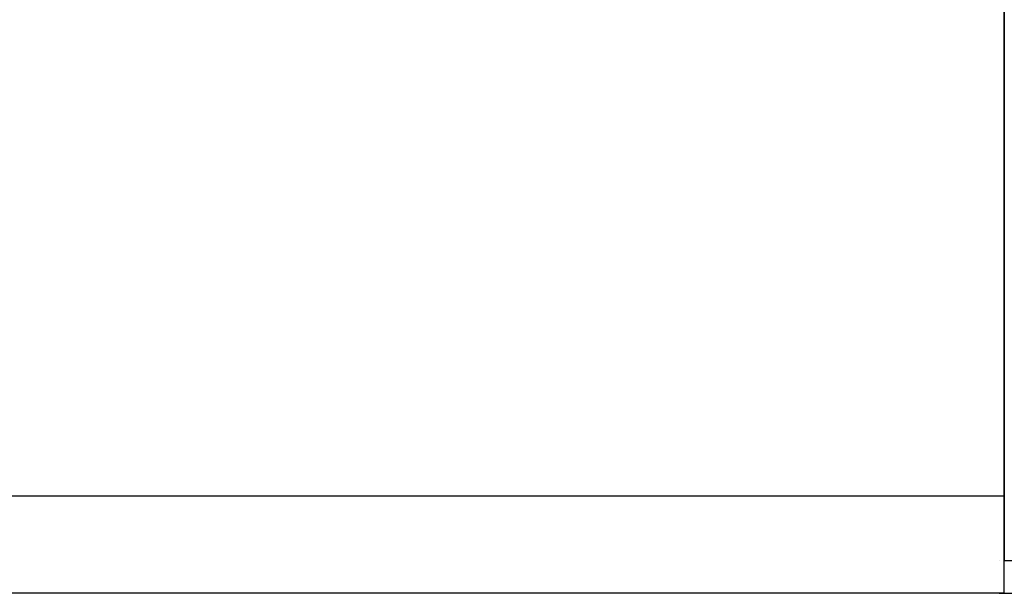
# Model space of a CAD drawing. Header units: millimetres. Extents: x 20 to 369, y 420 to 544.
# Tile 36 of 53: x 299 to 314, y 447 to 456. Entities that reach past the tile are written whole.
import ezdxf

# ---------------------------------------------------------------- set-up
doc = ezdxf.new("R2010")
doc.units = ezdxf.units.MM
doc.layers.add('2', color=7, linetype='CONTINUOUS')

msp = doc.modelspace()

# ---------------------------------------------------------------- linework, layer by layer
at = {"layer": '2', "color": 0, "linetype": 'Continuous'}
for p, q in [((313.953, 448.522), (313.953, 480.522)), ((313.952, 473.522), (313.952, 447.522)), ((313.953, 448.522), (273.553, 448.522)), ((313.953, 447.022), (313.953, 448.522)), ((313.872, 447.522), (313.872, 447.522)), ((324.452, 447.522), (313.952, 447.522)), ((313.873, 447.022), (324.452, 447.022))]:
    msp.add_line(p, q, dxfattribs=at)
msp.add_open_spline([(313.953, 447.022), (293.753, 447.022)], degree=1, dxfattribs=at)

doc.saveas('drawing.dxf')
